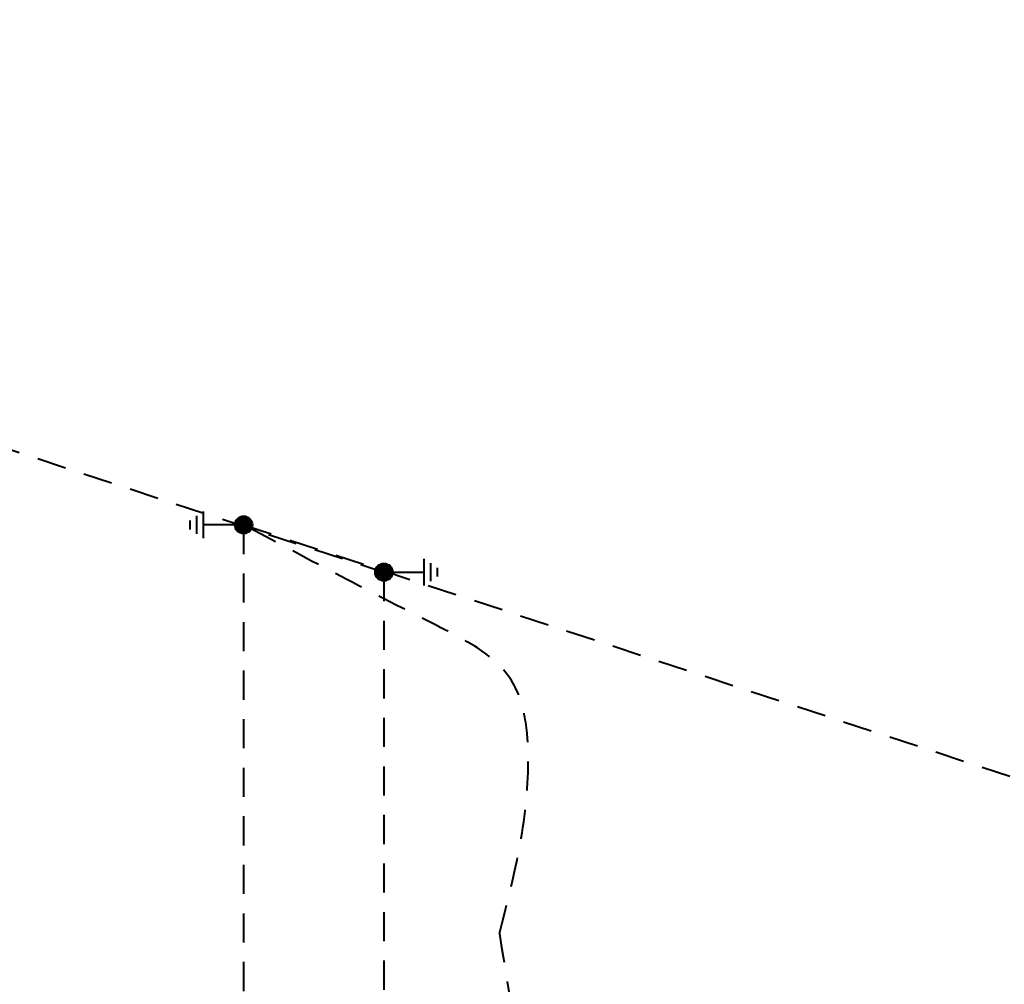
# Model space of a CAD drawing. Header units: inches. Extents: x -8534 to 5423, y -4988 to 1814.
# Tile 15 of 33: x -3678 to -3217, y -2324 to -1872. Entities that reach past the tile are written whole.
import ezdxf

# ---------------------------------------------------------------- set-up
doc = ezdxf.new("R2010")
doc.units = ezdxf.units.IN
doc.header["$LTSCALE"] = 200
doc.header["$MEASUREMENT"] = 0
doc.linetypes.add('DGN Style 2', pattern=[0.113678, 0.068207, -0.045471])
doc.layers.add('E-GRND-CIRC', color=4, linetype='Continuous', lineweight=40)

# ---------------------------------------------------------------- blocks, each defined once
blk = doc.blocks.new('GROUND_16')
at = {"layer": 'E-GRND-CIRC', "linetype": 'Continuous'}
for p, q in [((0, 0), (0, -0.37525)), ((0.124875, -0.37525), (-0.125125, -0.37525)), ((0.083375, -0.437625), (-0.0835, -0.437625)), ((0.041625, -0.500125), (-0.04175, -0.500125))]:
    blk.add_line(p, q, dxfattribs=at)
blk = doc.blocks.new('GROUND_11')
at = {"layer": 'E-GRND-CIRC', "linetype": 'Continuous'}
for p, q in [((0, 0), (0, -0.37525)), ((0.124875, -0.37525), (-0.125125, -0.37525)), ((0.083375, -0.437625), (-0.0835, -0.437625)), ((0.041625, -0.500125), (-0.04175, -0.500125))]:
    blk.add_line(p, q, dxfattribs=at)
blk = doc.blocks.new('GROUND_12')
at = {"layer": 'E-GRND-CIRC', "linetype": 'Continuous'}
for p, q in [((0, 0), (0, -0.37525)), ((0.124875, -0.37525), (-0.125125, -0.37525)), ((0.083375, -0.437625), (-0.0835, -0.437625)), ((0.041625, -0.500125), (-0.04175, -0.500125))]:
    blk.add_line(p, q, dxfattribs=at)
blk = doc.blocks.new('E-101 LPS')
at = {"layer": 'E-GRND-CIRC', "linetype": 'DGN Style 2'}
for p, q in [((-4296.36, -1872.21, 42.45), (-3507.88, -2130.91, 42.45)), ((-4296.36, -1872.21, 42.45), (-3507.88, -2130.91, 42.45)), ((-3507.88, -2130.91, 42.45), (-3507.88, -2587.59, 42.45)), ((-3507.88, -2130.91, 42.45), (-3507.88, -2587.59, 42.45))]:
    blk.add_line(p, q, dxfattribs=at)
at = {"layer": 'E-GRND-CIRC', "linetype": 'Continuous'}
for p, q in [((-3511.97, -2130.98, 41.88), (-3507.8, -2126.81, 41.88)), ((-3511.97, -2130.98, 41.88), (-3507.8, -2126.81, 41.88)), ((-3511.96, -2130.62, 41.88), (-3508.16, -2126.82, 41.88)), ((-3511.96, -2130.62, 41.88), (-3508.16, -2126.82, 41.88)), ((-3511.95, -2131.32, 41.88), (-3507.46, -2126.83, 41.88)), ((-3511.95, -2131.32, 41.88), (-3507.46, -2126.83, 41.88)), ((-3511.92, -2130.22, 41.88), (-3508.56, -2126.87, 41.88)), ((-3511.92, -2130.22, 41.88), (-3508.56, -2126.87, 41.88)), ((-3511.91, -2131.63, 41.88), (-3507.15, -2126.87, 41.88)), ((-3511.91, -2131.63, 41.88), (-3507.15, -2126.87, 41.88)), ((-3511.85, -2131.92, 41.88), (-3506.86, -2126.94, 41.88)), ((-3511.85, -2131.92, 41.88), (-3506.86, -2126.94, 41.88)), ((-3511.81, -2129.76, 41.88), (-3509.02, -2126.97, 41.88)), ((-3511.81, -2129.76, 41.88), (-3509.02, -2126.97, 41.88)), ((-3511.77, -2132.19, 41.88), (-3506.59, -2127.02, 41.88)), ((-3511.77, -2132.19, 41.88), (-3506.59, -2127.02, 41.88)), ((-3511.67, -2132.45, 41.88), (-3506.33, -2127.11, 41.88)), ((-3511.67, -2132.45, 41.88), (-3506.33, -2127.11, 41.88)), ((-3511.6, -2129.2, 41.88), (-3509.58, -2127.18, 41.88)), ((-3511.6, -2129.2, 41.88), (-3509.58, -2127.18, 41.88)), ((-3511.56, -2132.7, 41.88), (-3506.09, -2127.22, 41.88)), ((-3511.56, -2132.7, 41.88), (-3506.09, -2127.22, 41.88)), ((-3511.44, -2132.93, 41.88), (-3505.86, -2127.34, 41.88)), ((-3511.44, -2132.93, 41.88), (-3505.86, -2127.34, 41.88)), ((-3511.31, -2133.15, 41.88), (-3505.64, -2127.47, 41.88)), ((-3511.31, -2133.15, 41.88), (-3505.64, -2127.47, 41.88)), ((-3511.16, -2133.36, 41.88), (-3505.43, -2127.62, 41.88)), ((-3511.16, -2133.36, 41.88), (-3505.43, -2127.62, 41.88)), ((-3511.01, -2133.55, 41.88), (-3505.23, -2127.78, 41.88)), ((-3511.01, -2133.55, 41.88), (-3505.23, -2127.78, 41.88)), ((-3510.93, -2128.18, 41.88), (-3510.6, -2127.85, 41.88)), ((-3510.93, -2128.18, 41.88), (-3510.6, -2127.85, 41.88)), ((-3510.84, -2133.74, 41.88), (-3505.04, -2127.94, 41.88)), ((-3510.84, -2133.74, 41.88), (-3505.04, -2127.94, 41.88)), ((-3510.66, -2133.91, 41.88), (-3504.87, -2128.12, 41.88)), ((-3510.66, -2133.91, 41.88), (-3504.87, -2128.12, 41.88)), ((-3510.47, -2134.08, 41.88), (-3504.7, -2128.31, 41.88)), ((-3510.47, -2134.08, 41.88), (-3504.7, -2128.31, 41.88)), ((-3510.27, -2134.23, 41.88), (-3504.55, -2128.51, 41.88)), ((-3510.27, -2134.23, 41.88), (-3504.55, -2128.51, 41.88)), ((-3510.06, -2134.37, 41.88), (-3504.41, -2128.72, 41.88)), ((-3510.06, -2134.37, 41.88), (-3504.41, -2128.72, 41.88)), ((-3509.84, -2134.5, 41.88), (-3504.28, -2128.95, 41.88)), ((-3509.84, -2134.5, 41.88), (-3504.28, -2128.95, 41.88)), ((-3509.6, -2134.62, 41.88), (-3504.16, -2129.18, 41.88)), ((-3509.6, -2134.62, 41.88), (-3504.16, -2129.18, 41.88)), ((-3509.35, -2134.73, 41.88), (-3504.05, -2129.43, 41.88)), ((-3509.35, -2134.73, 41.88), (-3504.05, -2129.43, 41.88)), ((-3509.09, -2134.82, 41.88), (-3503.96, -2129.69, 41.88)), ((-3509.09, -2134.82, 41.88), (-3503.96, -2129.69, 41.88)), ((-3508.81, -2134.9, 41.88), (-3503.89, -2129.97, 41.88)), ((-3508.81, -2134.9, 41.88), (-3503.89, -2129.97, 41.88)), ((-3508.52, -2134.95, 41.88), (-3503.83, -2130.26, 41.88)), ((-3508.52, -2134.95, 41.88), (-3503.83, -2130.26, 41.88)), ((-3508.2, -2134.99, 41.88), (-3503.79, -2130.58, 41.88)), ((-3508.2, -2134.99, 41.88), (-3503.79, -2130.58, 41.88)), ((-3507.86, -2135, 41.88), (-3503.78, -2130.92, 41.88)), ((-3507.86, -2135, 41.88), (-3503.78, -2130.92, 41.88)), ((-3507.49, -2134.99, 41.88), (-3503.8, -2131.29, 41.88)), ((-3507.49, -2134.99, 41.88), (-3503.8, -2131.29, 41.88)), ((-3507.07, -2134.92, 41.88), (-3503.86, -2131.71, 41.88)), ((-3507.07, -2134.92, 41.88), (-3503.86, -2131.71, 41.88)), ((-3506.59, -2134.8, 41.88), (-3503.98, -2132.19, 41.88)), ((-3506.59, -2134.8, 41.88), (-3503.98, -2132.19, 41.88)), ((-3505.98, -2134.54, 41.88), (-3504.24, -2132.8, 41.88)), ((-3505.98, -2134.54, 41.88), (-3504.24, -2132.8, 41.88))]:
    blk.add_line(p, q, dxfattribs=at)
blk.add_circle((-3507.88, -2130.91, 41.88), 4.1, dxfattribs=at)
blk.add_circle((-3507.88, -2130.91, 41.88), 4.1, dxfattribs=at)
at = {"layer": 'E-GRND-CIRC', "linetype": 'Continuous', "xscale": 50, "yscale": 50, "zscale": 50, "rotation": 90}
for name in ['GROUND_11', 'GROUND_12']:
    blk.add_blockref(name, (-3507.88, -2130.91, 42.45), dxfattribs=at)

msp = doc.modelspace()

# ---------------------------------------------------------------- linework, layer by layer
at = {"layer": 'E-GRND-CIRC', "linetype": 'Continuous'}
for p, q in [((-3577.65, -2108.85, 109.42), (-3573.48, -2104.67, 109.42)), ((-3577.64, -2108.49, 109.42), (-3573.84, -2104.68, 109.42)), ((-3577.63, -2109.18, 109.42), (-3573.14, -2104.69, 109.42)), ((-3577.6, -2108.09, 109.42), (-3574.24, -2104.73, 109.42)), ((-3577.59, -2109.49, 109.42), (-3572.83, -2104.74, 109.42)), ((-3577.53, -2109.78, 109.42), (-3572.54, -2104.8, 109.42)), ((-3577.49, -2107.63, 109.42), (-3574.7, -2104.83, 109.42)), ((-3577.45, -2110.06, 109.42), (-3572.27, -2104.88, 109.42)), ((-3577.35, -2110.32, 109.42), (-3572.01, -2104.97, 109.42)), ((-3577.28, -2107.06, 109.42), (-3575.26, -2105.04, 109.42)), ((-3577.24, -2110.56, 109.42), (-3571.77, -2105.08, 109.42)), ((-3577.12, -2110.79, 109.42), (-3571.53, -2105.21, 109.42)), ((-3576.99, -2111.01, 109.42), (-3571.31, -2105.34, 109.42)), ((-3576.84, -2111.22, 109.42), (-3571.11, -2105.48, 109.42)), ((-3576.68, -2111.42, 109.42), (-3570.91, -2105.64, 109.42)), ((-3576.61, -2106.04, 109.42), (-3576.28, -2105.71, 109.42)), ((-3576.52, -2111.6, 109.42), (-3570.72, -2105.81, 109.42)), ((-3576.34, -2111.78, 109.42), (-3570.55, -2105.99, 109.42)), ((-3576.15, -2111.94, 109.42), (-3570.38, -2106.18, 109.42)), ((-3575.95, -2112.1, 109.42), (-3570.23, -2106.38, 109.42)), ((-3575.74, -2112.24, 109.42), (-3570.09, -2106.59, 109.42)), ((-3575.52, -2112.37, 109.42), (-3569.96, -2106.81, 109.42)), ((-3575.28, -2112.49, 109.42), (-3569.84, -2107.05, 109.42)), ((-3575.03, -2112.59, 109.42), (-3569.73, -2107.29, 109.42)), ((-3574.77, -2112.68, 109.42), (-3569.64, -2107.56, 109.42)), ((-3574.49, -2112.76, 109.42), (-3569.57, -2107.83, 109.42)), ((-3574.2, -2112.82, 109.42), (-3569.51, -2108.13, 109.42)), ((-3573.88, -2112.86, 109.42), (-3569.47, -2108.44, 109.42)), ((-3573.54, -2112.87, 109.42), (-3569.46, -2108.79, 109.42)), ((-3573.17, -2112.85, 109.42), (-3569.48, -2109.16, 109.42)), ((-3572.75, -2112.79, 109.42), (-3569.54, -2109.57, 109.42)), ((-3572.27, -2112.66, 109.42), (-3569.66, -2110.05, 109.42)), ((-3571.66, -2112.4, 109.42), (-3569.92, -2110.66, 109.42))]:
    msp.add_line(p, q, dxfattribs=at)
at = {"layer": 'E-GRND-CIRC', "linetype": 'DGN Style 2'}
for q in [(-2785.07, -2367.46, 109.99), (-3573.56, -3066.18, 109.99)]:
    msp.add_line((-3573.56, -2108.77, 109.99), q, dxfattribs=at)
at = {"layer": 'E-GRND-CIRC', "linetype": 'Continuous'}
msp.add_circle((-3573.56, -2108.77, 109.42), 4.1, dxfattribs=at)
at = {"layer": 'E-GRND-CIRC', "linetype": 'DGN Style 2'}
msp.add_spline([(-3453.82, -2300.07, 67.54), (-3440.3, -2219.18, 67.54), (-3448.8, -2180.7, 67.54), (-3483.69, -2155.64, 67.54), (-3573.56, -2108.77, 109.99)], degree=3, dxfattribs=at)
msp.add_open_spline([(-3453.82, -2300.07, 67.54), (-3449.05, -2329.17, 73.29), (-3444.28, -2358.27, 81.92), (-3439.5, -2387.37, 84.79), (-3435.1, -2414.25, 87.45), (-3435.97, -2443.01, 84.79), (-3439.5, -2470.63, 84.79), (-3440.18, -2475.88, 84.79), (-3447.05, -2484.24, 82.16), (-3447.25, -2484.44, 84.79), (-3448.17, -2485.34, 96.66), (-3449.08, -2486.24, 132.26), (-3450, -2487.14, 156)], degree=3, knots=[0, 0, 0, 0, 0.345955, 0.345955, 0.345955, 0.665513, 0.665513, 0.665513, 0.726285, 0.726285, 0.726285, 1, 1, 1, 1], dxfattribs=at)

# ---------------------------------------------------------------- block references
at = {"color": 7, "linetype": 'Continuous', "lineweight": 0}
msp.add_blockref('E-101 LPS', (0, 0), dxfattribs=at)
at = {"layer": 'E-GRND-CIRC', "linetype": 'Continuous', "xscale": 50, "yscale": 50, "zscale": 50, "rotation": 270}
msp.add_blockref('GROUND_16', (-3573.56, -2108.77, 109.99), dxfattribs=at)

doc.saveas('drawing.dxf')
